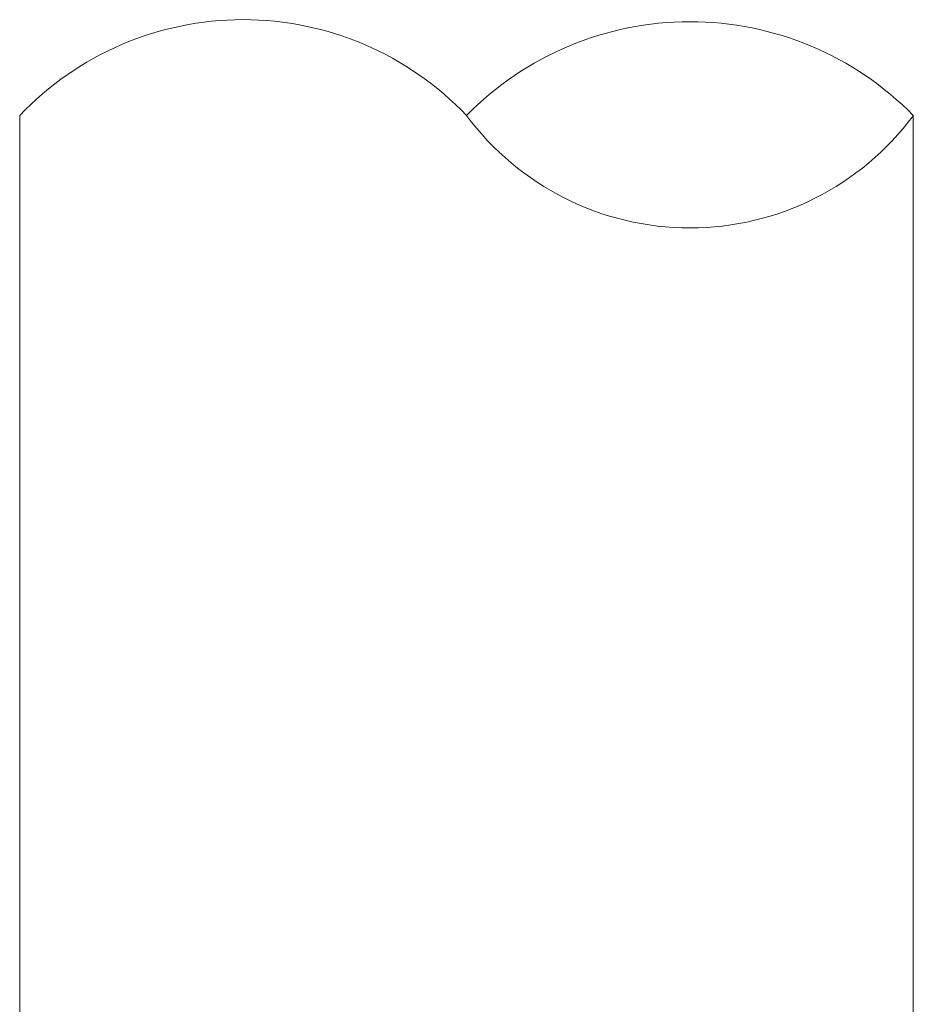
# Model space of a CAD drawing. Header units: millimetres. Extents: x 103078 to 25259364, y -3207472 to 1158446.
# Tile 24 of 40: x 13557380 to 13559380, y 1043118 to 1045320. Entities that reach past the tile are written whole.
import ezdxf

# ---------------------------------------------------------------- set-up
doc = ezdxf.new("R2010")
doc.units = ezdxf.units.MM
doc.header["$LTSCALE"] = 60
doc.header["$MEASUREMENT"] = 0

msp = doc.modelspace()

# ---------------------------------------------------------------- linework, layer by layer
at = {"color": 7, "linetype": 'Continuous', "lineweight": 9, "ltscale": 2}
for p, q in [((13557380.4, 1037621.8), (13557380.4, 1045105.9)), ((13559379.8, 1037621.8), (13559379.8, 1045105.9))]:
    msp.add_line(p, q, dxfattribs=at)
for centre, radius, start, end in [((13557880.3, 1044630.5), 689.9, 43.5674, 136.4326), ((13558880, 1044615.6), 700.2, 44.4508, 135.5492), ((13558880, 1045477.1), 622.6, 216.5948, 323.4052)]:
    msp.add_arc(centre, radius, start, end, dxfattribs=at)

doc.saveas('drawing.dxf')
